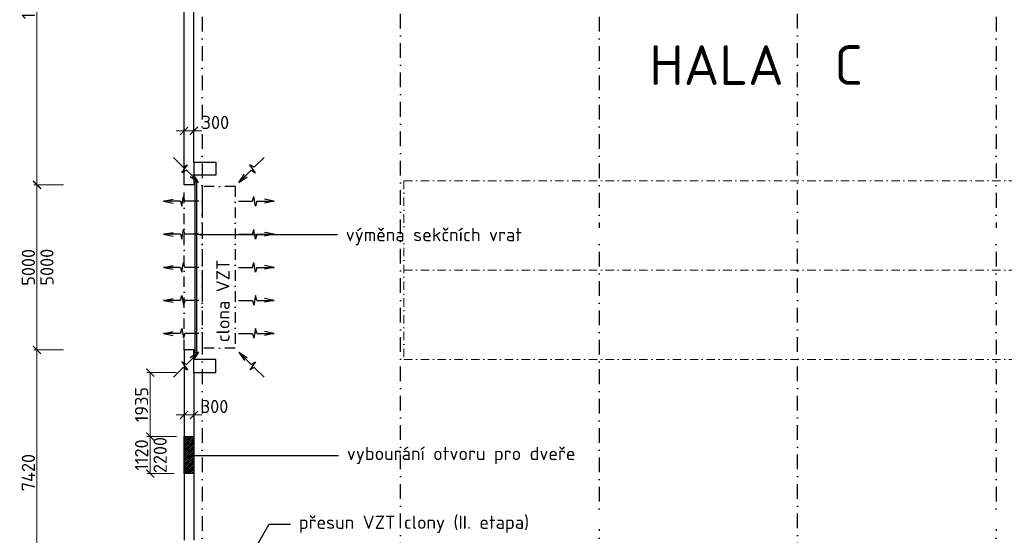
# Model space of a CAD drawing. Header units: millimetres. Extents: x -15830 to 4680139, y -28864 to 2281735.
# Tile 152 of 256: x 214411 to 244179, y 140560 to 156161. Entities that reach past the tile are written whole.
import ezdxf
from ezdxf import colors
from ezdxf.entities.mleader import LeaderData, LeaderLine
from ezdxf.enums import TextEntityAlignment as Align
from ezdxf.math import Vec2, Vec3

# ---------------------------------------------------------------- set-up
doc = ezdxf.new("R2010")
doc.units = ezdxf.units.MM
doc.linetypes.add('DASHDOT', pattern=[25.4, 12.7, -6.35, 0, -6.35])
doc.linetypes.add('ČERCHOVANÁ', pattern=[25.4, 12.7, -6.35, 0, -6.35])
doc.layers.add('0 @ 200', color=7, linetype='Continuous')
doc.styles.add('A99_kota', font='isocpeur.ttf', dxfattribs={"height": 2})
doc.styles.add('A99_popis', font='isocpeur.ttf')
doc.styles.add('ad_popis 100', font='isocpeur.ttf', dxfattribs={"height": 200})
doc.dimstyles.new('A99_kota_200 new', dxfattribs={"dimscale": 200, "dimtxt": 2, "dimasz": 1.2, "dimexe": 0.5, "dimexo": 1.5, "dimgap": 0.3, "dimtad": 1, "dimdec": 0, "dimzin": 3, "dimdsep": 46, "dimtxsty": 'A99_kota', "dimblk": 'ARCHTICK', "dimcen": 2.5, "dimazin": 2, "dimtfac": 0.75, "dimtdec": 0, "dimtmove": 2, "dimatfit": 0, "dimfxl": 0, "dimtolj": 1, "dimtzin": 0, "dimlwd": 5, "dimlwe": 5, "dimarcsym": 0})

# ---------------------------------------------------------------- blocks, each defined once
blk = doc.blocks.new('_ArchTick')
at = {"color": 0, "linetype": 'ByBlock', "const_width": 0.15}
blk.add_lwpolyline([(-0.5, -0.5), (0.5, 0.5)], dxfattribs=at)
blk = doc.blocks.new('*D384')
at = {"color": 0, "linetype": 'Continuous', "lineweight": 5, "ltscale": 10, "transparency": 16777216}
for p, q in [((215734, 164123), (214834, 164123)), ((214934, 164123), (214934, 151163)), ((215734, 151163), (214834, 151163))]:
    blk.add_line(p, q, dxfattribs=at)
at = {"layer": 'Defpoints', "color": 0, "linetype": 'Continuous', "ltscale": 10, "transparency": 16777216}
for p in [(219379, 164123), (214934, 151163), (219379, 151163)]:
    blk.add_point(p, dxfattribs=at)
at = {"color": 0, "linetype": 'Continuous', "lineweight": 5, "ltscale": 10, "transparency": 16777216, "xscale": 240, "yscale": 240, "zscale": 240}
for p, rotation in [((214934, 164123), 90), ((214934, 151163), 270)]:
    blk.add_blockref('_ArchTick', p, dxfattribs=dict(at, rotation=rotation))
at = {"color": 0, "linetype": 'Continuous', "ltscale": 10, "transparency": 16777216, "insert": (214674, 156838), "char_height": 400, "attachment_point": 5, "rotation": 90, "style": 'A99_kota'}
blk.add_mtext('\\A1;12960', dxfattribs=at)
blk = doc.blocks.new('*D385')
at = {"color": 0, "lineweight": 5, "transparency": 16777216}
for p, q in [((215734, 146168), (214834, 146168)), ((214934, 146168), (214934, 138748)), ((215734, 138748), (214834, 138748))]:
    blk.add_line(p, q, dxfattribs=at)
at = {"layer": 'Defpoints', "color": 0, "transparency": 16777216}
for p in [(219379, 146168), (214934, 138748), (219379, 138748)]:
    blk.add_point(p, dxfattribs=at)
at = {"color": 0, "lineweight": 5, "transparency": 16777216, "xscale": 240, "yscale": 240, "zscale": 240}
for p, rotation in [((214934, 146168), 90), ((214934, 138748), 270)]:
    blk.add_blockref('_ArchTick', p, dxfattribs=dict(at, rotation=rotation))
at = {"color": 0, "transparency": 16777216, "insert": (214674, 142458), "char_height": 400, "attachment_point": 5, "rotation": 90, "style": 'A99_kota'}
blk.add_mtext('\\A1;7420', dxfattribs=at)
blk = doc.blocks.new('*D449')
at = {"color": 0, "lineweight": 5, "transparency": 16777216}
for p, q in [((215734, 151168), (214834, 151168)), ((214934, 146168), (214934, 151168)), ((215734, 146168), (214834, 146168))]:
    blk.add_line(p, q, dxfattribs=at)
at = {"layer": 'Defpoints', "color": 0, "transparency": 16777216}
for p in [(214934, 151168), (219379, 151168), (219379, 146168)]:
    blk.add_point(p, dxfattribs=at)
at = {"color": 0, "lineweight": 5, "transparency": 16777216, "xscale": 240, "yscale": 240, "zscale": 240}
for p, rotation in [((214934, 151168), 90), ((214934, 146168), 270)]:
    blk.add_blockref('_ArchTick', p, dxfattribs=dict(at, rotation=rotation))
at = {"color": 0, "transparency": 16777216, "insert": (214674, 148668), "char_height": 400, "attachment_point": 5, "rotation": 90, "style": 'A99_kota'}
blk.add_mtext('\\A1;5000', dxfattribs=at)
blk = doc.blocks.new('*D145')
at = {"color": 0, "lineweight": 5, "transparency": 16777216}
for p, q in [((219379, 152798), (219139, 152798)), ((219379, 152798), (219379, 152898)), ((219379, 152798), (219679, 152798)), ((219679, 152798), (219679, 152898)), ((219679, 152798), (219919, 152798))]:
    blk.add_line(p, q, dxfattribs=at)
at = {"layer": 'Defpoints', "color": 0, "transparency": 16777216}
for p in [(219379, 152798), (219679, 152798), (219679, 152798)]:
    blk.add_point(p, dxfattribs=at)
at = {"color": 0, "lineweight": 5, "transparency": 16777216, "xscale": 240, "yscale": 240, "zscale": 240}
blk.add_blockref('_ArchTick', (219379, 152798), dxfattribs=at)
at = {"color": 0, "lineweight": 5, "transparency": 16777216, "xscale": 240, "yscale": 240, "zscale": 240, "rotation": 180}
blk.add_blockref('_ArchTick', (219679, 152798), dxfattribs=at)
at = {"color": 0, "transparency": 16777216, "insert": (220329, 153053), "char_height": 400, "attachment_point": 5, "style": 'A99_kota'}
blk.add_mtext('\\A1;300', dxfattribs=at)
blk = doc.blocks.new('*D622')
at = {"color": 0, "linetype": 'Continuous', "lineweight": 5, "ltscale": 10, "transparency": 16777216}
for p, q in [((219156, 145483), (218256, 145483)), ((218356, 145483), (218356, 143548)), ((219156, 143548), (218256, 143548))]:
    blk.add_line(p, q, dxfattribs=at)
at = {"layer": 'Defpoints', "color": 0, "linetype": 'Continuous', "ltscale": 10, "transparency": 16777216}
for p in [(219679, 145483), (218356, 143548), (219679, 143548)]:
    blk.add_point(p, dxfattribs=at)
at = {"color": 0, "linetype": 'Continuous', "lineweight": 5, "ltscale": 10, "transparency": 16777216, "xscale": 240, "yscale": 240, "zscale": 240}
for p, rotation in [((218356, 145483), 90), ((218356, 143548), 270)]:
    blk.add_blockref('_ArchTick', p, dxfattribs=dict(at, rotation=rotation))
at = {"color": 0, "linetype": 'Continuous', "ltscale": 10, "transparency": 16777216, "insert": (218096, 144516), "char_height": 400, "attachment_point": 5, "rotation": 90, "style": 'A99_kota'}
blk.add_mtext('\\A1;1935', dxfattribs=at)
blk = doc.blocks.new('*D623')
at = {"color": 0, "linetype": 'Continuous', "lineweight": 5, "ltscale": 10, "transparency": 16777216}
for p, q in [((219079, 143548), (218256, 143548)), ((218356, 143548), (218356, 142428)), ((219079, 142428), (218256, 142428))]:
    blk.add_line(p, q, dxfattribs=at)
at = {"layer": 'Defpoints', "color": 0, "linetype": 'Continuous', "ltscale": 10, "transparency": 16777216}
for p in [(219379, 143548), (218356, 142428), (219379, 142428)]:
    blk.add_point(p, dxfattribs=at)
at = {"color": 0, "linetype": 'Continuous', "lineweight": 5, "ltscale": 10, "transparency": 16777216, "xscale": 240, "yscale": 240, "zscale": 240}
for p, rotation in [((218356, 143548), 90), ((218356, 142428), 270)]:
    blk.add_blockref('_ArchTick', p, dxfattribs=dict(at, rotation=rotation))
at = {"color": 0, "linetype": 'Continuous', "ltscale": 10, "transparency": 16777216, "insert": (218096, 142988), "char_height": 400, "attachment_point": 5, "rotation": 90, "style": 'A99_kota'}
blk.add_mtext('\\A1;1120', dxfattribs=at)
blk = doc.blocks.new('*D626')
at = {"color": 0, "linetype": 'Continuous', "lineweight": 5, "ltscale": 10, "transparency": 16777216}
for p, q in [((219379, 144201), (219139, 144201)), ((219379, 144201), (219379, 144301)), ((219379, 144201), (219679, 144201)), ((219679, 144201), (219679, 144301)), ((219679, 144201), (219919, 144201))]:
    blk.add_line(p, q, dxfattribs=at)
at = {"layer": 'Defpoints', "color": 0, "linetype": 'Continuous', "ltscale": 10, "transparency": 16777216}
for p in [(219379, 144201), (219679, 144201), (219679, 144201)]:
    blk.add_point(p, dxfattribs=at)
at = {"color": 0, "linetype": 'Continuous', "lineweight": 5, "ltscale": 10, "transparency": 16777216, "xscale": 240, "yscale": 240, "zscale": 240}
blk.add_blockref('_ArchTick', (219379, 144201), dxfattribs=at)
at = {"color": 0, "linetype": 'Continuous', "lineweight": 5, "ltscale": 10, "transparency": 16777216, "xscale": 240, "yscale": 240, "zscale": 240, "rotation": 180}
blk.add_blockref('_ArchTick', (219679, 144201), dxfattribs=at)
at = {"color": 0, "linetype": 'Continuous', "ltscale": 10, "transparency": 16777216, "insert": (220304, 144458), "char_height": 400, "attachment_point": 5, "style": 'A99_kota'}
blk.add_mtext('\\A1;300', dxfattribs=at)

msp = doc.modelspace()

# ---------------------------------------------------------------- hatches: boundary and pattern name
at = {"linetype": 'Continuous', "lineweight": 0, "transparency": 33554687}
h = msp.add_hatch(dxfattribs=at)
h.set_pattern_fill('ZDIVO-PLYNOSILIK', color=30, scale=20)
h.set_pattern_definition([(45, (-86071.05, 94283.25), (-42.426407, 42.426407), []), (45, (-86042.765, 94283.25), (-42.426407, 42.426407), []), (135, (-86023.026, 94288.85), (-42.426407, -42.426407), [40, -20]), (135, (-86008.883, 94302.99), (-42.426407, -42.426407), [40, -20])])
h.paths.add_polyline_path([(219378.95, 143548.252), (219678.95, 143548.252), (219678.95, 142428.252), (219378.95, 142428.252)])

# ---------------------------------------------------------------- linework, layer by layer
at = {"linetype": 'DASHDOT', "ltscale": 35}
for p, q in [((219928.95, 194483.252), (219928.95, 120933.252)), ((231928.95, 194483.252), (231928.95, 120933.252)), ((243928.95, 194483.252), (243928.95, 89198.252))]:
    msp.add_line(p, q, dxfattribs=at)
for p, q in [((219378.95, 151163.252), (219378.95, 158413.252)), ((219678.95, 151853.252), (219678.95, 156913.252)), ((219058.843, 151995.04), (219357.613, 151696.27)), ((221799.058, 151995.04), (221500.288, 151696.27)), ((219318.378, 151528.676), (219488.737, 151771.974)), ((219449.502, 151604.381), (219318.378, 151528.676)), ((219357.613, 151696.27), (219488.737, 151771.974)), ((219449.502, 151604.381), (219817.215, 151236.668)), ((221408.399, 151604.381), (221040.686, 151236.668)), ((221539.523, 151528.676), (221369.163, 151771.974)), ((221500.288, 151696.27), (221369.163, 151771.974)), ((221408.399, 151604.381), (221539.523, 151528.676)), ((219817.215, 151236.668), (219569.021, 151402.131)), ((219817.215, 151236.668), (219651.752, 151484.862)), ((221040.686, 151236.668), (221206.149, 151484.862)), ((221040.686, 151236.668), (221288.88, 151402.131)), ((219678.95, 151168.252), (219378.95, 151168.252)), ((219378.95, 146168.252), (219378.95, 140413.252)), ((219678.95, 146168.252), (219378.95, 146168.252)), ((219678.95, 146168.252), (219378.95, 146168.252)), ((219449.502, 145732.124), (219817.215, 146099.837)), ((219817.215, 146099.837), (219569.021, 145934.374)), ((219817.215, 146099.837), (219651.752, 145851.642)), ((221408.399, 145732.124), (221040.686, 146099.837)), ((221040.686, 146099.837), (221288.88, 145934.374)), ((221040.686, 146099.837), (221206.149, 145851.642)), ((219058.843, 145341.464), (219357.613, 145640.235)), ((219318.378, 145807.828), (219488.737, 145564.53)), ((219449.502, 145732.124), (219318.378, 145807.828)), ((219357.613, 145640.235), (219488.737, 145564.53)), ((221539.523, 145807.828), (221369.163, 145564.53)), ((221500.288, 145640.235), (221369.163, 145564.53)), ((221408.399, 145732.124), (221539.523, 145807.828)), ((221799.058, 145341.464), (221500.288, 145640.235)), ((219678.95, 145483.252), (219678.95, 140413.252))]:
    msp.add_line(p, q)
at = {"color": 30, "linetype": 'ČERCHOVANÁ', "lineweight": 9, "ltscale": 20}
for p, q in [((226028.95, 151288.592), (358378.95, 151288.592)), ((226028.95, 151288.592), (226028.95, 145878.252)), ((226028.95, 148583.422), (358378.95, 148583.422)), ((226028.95, 145877.912), (358378.95, 145877.912))]:
    msp.add_line(p, q, dxfattribs=at)
at = {"linetype": 'ČERCHOVANÁ', "ltscale": 25}
for p, q in [((219378.95, 146168.252), (219378.95, 151168.252)), ((220928.95, 151118.252), (219928.95, 151118.252)), ((219928.95, 151118.252), (219928.95, 146218.252)), ((220928.95, 151118.252), (220928.95, 146218.252)), ((220928.95, 146218.252), (219928.95, 146218.252))]:
    msp.add_line(p, q, dxfattribs=at)
at = {"ltscale": 0.5}
for p, q in [((218756.45, 150668.252), (219048.95, 150726.752)), ((219276.475, 150668.252), (218756.45, 150668.252)), ((218756.45, 150668.252), (219048.95, 150609.752)), ((219276.475, 150668.252), (219315.662, 150522.002)), ((219315.662, 150522.002), (219367.238, 150814.502)), ((219406.426, 150668.252), (219367.238, 150814.502)), ((219828.95, 150668.252), (219406.426, 150668.252)), ((221028.95, 150668.252), (221451.475, 150668.252)), ((221451.475, 150668.252), (221490.662, 150814.502)), ((221542.238, 150522.002), (221490.662, 150814.502)), ((221581.426, 150668.252), (221542.238, 150522.002)), ((221581.426, 150668.252), (222101.45, 150668.252)), ((222101.45, 150668.252), (221808.95, 150726.752)), ((222101.45, 150668.252), (221808.95, 150609.752)), ((219315.662, 149522.002), (219367.238, 149814.502)), ((219406.426, 149668.252), (219367.238, 149814.502)), ((221451.475, 149668.252), (221490.662, 149814.502)), ((221542.238, 149522.002), (221490.662, 149814.502)), ((218756.45, 149668.252), (219048.95, 149726.752)), ((219276.475, 149668.252), (218756.45, 149668.252)), ((218756.45, 149668.252), (219048.95, 149609.752)), ((219276.475, 149668.252), (219315.662, 149522.002)), ((219828.95, 149668.252), (219406.426, 149668.252)), ((221028.95, 149668.252), (221451.475, 149668.252)), ((221581.426, 149668.252), (221542.238, 149522.002)), ((221581.426, 149668.252), (222101.45, 149668.252)), ((222101.45, 149668.252), (221808.95, 149726.752)), ((222101.45, 149668.252), (221808.95, 149609.752)), ((218756.45, 148668.252), (219048.95, 148726.752)), ((219276.475, 148668.252), (218756.45, 148668.252)), ((218756.45, 148668.252), (219048.95, 148609.752)), ((219276.475, 148668.252), (219315.662, 148522.002)), ((219315.662, 148522.002), (219367.238, 148814.502)), ((219406.426, 148668.252), (219367.238, 148814.502)), ((219828.95, 148668.252), (219406.426, 148668.252)), ((221028.95, 148668.252), (221451.475, 148668.252)), ((221451.475, 148668.252), (221490.662, 148814.502)), ((221542.238, 148522.002), (221490.662, 148814.502)), ((221581.426, 148668.252), (221542.238, 148522.002)), ((221581.426, 148668.252), (222101.45, 148668.252)), ((222101.45, 148668.252), (221808.95, 148726.752)), ((222101.45, 148668.252), (221808.95, 148609.752)), ((218756.45, 147668.252), (219048.95, 147726.752)), ((219276.475, 147668.252), (218756.45, 147668.252)), ((218756.45, 147668.252), (219048.95, 147609.752)), ((219276.475, 147668.252), (219315.662, 147814.502)), ((219315.662, 147814.502), (219367.238, 147522.002)), ((219406.426, 147668.252), (219367.238, 147522.002)), ((219828.95, 147668.252), (219406.426, 147668.252)), ((221028.95, 147668.252), (221451.475, 147668.252)), ((221451.475, 147668.252), (221490.662, 147522.002)), ((221542.238, 147814.502), (221490.662, 147522.002)), ((221581.426, 147668.252), (221542.238, 147814.502)), ((221581.426, 147668.252), (222101.45, 147668.252)), ((222101.45, 147668.252), (221808.95, 147726.752)), ((222101.45, 147668.252), (221808.95, 147609.752)), ((219276.475, 146668.252), (219315.662, 146814.502)), ((219315.662, 146814.502), (219367.238, 146522.002)), ((221542.238, 146814.502), (221490.662, 146522.002)), ((221581.426, 146668.252), (221542.238, 146814.502)), ((218756.45, 146668.252), (219048.95, 146726.752)), ((219276.475, 146668.252), (218756.45, 146668.252)), ((218756.45, 146668.252), (219048.95, 146609.752)), ((219406.426, 146668.252), (219367.238, 146522.002)), ((219828.95, 146668.252), (219406.426, 146668.252)), ((221028.95, 146668.252), (221451.475, 146668.252)), ((221451.475, 146668.252), (221490.662, 146522.002)), ((221581.426, 146668.252), (222101.45, 146668.252)), ((222101.45, 146668.252), (221808.95, 146726.752)), ((222101.45, 146668.252), (221808.95, 146609.752))]:
    msp.add_line(p, q, dxfattribs=at)
for points in [[(219678.95, 151853.252), (220338.95, 151853.252), (220338.95, 151453.252), (219678.95, 151453.252)], [(219678.95, 151453.252), (219678.95, 151168.252)], [(219678.95, 145883.252), (219678.95, 146168.252)], [(219678.95, 145483.252), (220338.95, 145483.252), (220338.95, 145883.252), (219678.95, 145883.252)]]:
    msp.add_lwpolyline(points)
at = {"ltscale": 2}
for points in [[(219678.95, 151853.252), (219678.95, 151453.252)], [(219678.95, 145483.252), (219678.95, 145883.252)]]:
    msp.add_lwpolyline(points, dxfattribs=at)
at = {"color": 30}
msp.add_lwpolyline([(219758.95, 146068.252), (219718.95, 146068.252), (219718.95, 151268.252), (219758.95, 151268.252)], close=True, dxfattribs=at)
msp.add_lwpolyline([(219378.95, 143548.252), (219678.95, 143548.252), (219678.95, 142428.252), (219378.95, 142428.252)], close=True)

# ---------------------------------------------------------------- texts
at = {"lineweight": 9, "ltscale": 5, "style": 'ad_popis 100'}
msp.add_text('HALA  C', height=1200, dxfattribs=at).set_placement((233448.95, 154188.252))
at = {"layer": '0 @ 200', "style": 'A99_kota'}
for s, p in [('5000', (215435.107, 148673.252)), ('clona VZT', (220756.45, 147655.752)), ('2200', (218857.607, 142988.252))]:
    msp.add_text(s, height=400, rotation=90, dxfattribs=at).set_placement(p, align=Align.CENTER)

# ---------------------------------------------------------------- dimensions: what is measured, and where the dimension line sits
at = {"layer": '0 @ 200', "linetype": 'Continuous', "ltscale": 10}
dim = msp.add_linear_dim(base=(214933.95, 151163.252), p1=(219378.95, 164123.252), p2=(219378.95, 151163.252), angle=90, dimstyle='A99_kota_200 new', override={"dimscale": 200, "dimtix": 1, "dimtofl": 1, "dimtmove": 1, "dimatfit": 1}, dxfattribs=at)
dim.commit()
dim.dimension.update_dxf_attribs({"geometry": '*D384', "text_midpoint": (214933.95, 156838.252), "dimtype": 160})
at = {"layer": '0 @ 200'}
dim = msp.add_linear_dim(base=(219678.95, 152798.252), p1=(219378.95, 152798.252), p2=(219678.95, 152798.252), dimstyle='A99_kota_200 new', override={"dimscale": 200, "dimtix": 0, "dimtofl": 1, "dimtmove": 2, "dimatfit": 0}, dxfattribs=at)
dim.commit()
dim.dimension.update_dxf_attribs({"geometry": '*D145', "text_midpoint": (220328.95, 153053.252), "dimtype": 160})
for base, p2, picture, middle in [((214933.95, 151168.252), (219378.95, 151168.252), '*D449', (214673.95, 148668.252)), ((214933.95, 138748.252), (219378.95, 138748.252), '*D385', (214673.95, 142458.252))]:
    dim = msp.add_linear_dim(base=base, p1=(219378.95, 146168.252), p2=p2, angle=90, dimstyle='A99_kota_200 new', override={"dimscale": 200, "dimtix": 1, "dimtofl": 1, "dimtmove": 1, "dimatfit": 1}, dxfattribs=at)
    dim.commit()
    dim.dimension.update_dxf_attribs({"geometry": picture, "text_midpoint": middle})
at = {"layer": '0 @ 200', "linetype": 'Continuous', "ltscale": 10}
dim = msp.add_linear_dim(base=(219678.95, 144200.752), p1=(219378.95, 144200.752), p2=(219678.95, 144200.752), dimstyle='A99_kota_200 new', override={"dimscale": 200, "dimtix": 1, "dimtofl": 1, "dimtmove": 1, "dimatfit": 1}, dxfattribs=at)
dim.commit()
dim.dimension.update_dxf_attribs({"geometry": '*D626', "text_midpoint": (220303.95, 144198.252), "dimtype": 160})

# ---------------------------------------------------------------- next in the draw order: leaders
at = {"layer": '0 @ 200', "lineweight": 9}
ml = msp.add_multileader_mtext('Standard', dxfattribs=at)
ml.set_content('\\A1;{\\C256;výměna sekčních vrat}', color=1, style='A99_popis')
ml.set_leader_properties(color=256, linetype='ByLayer', lineweight=-1)
ml.build(insert=Vec2(0, 0))
ml.multileader.update_dxf_attribs({"dogleg_length": 1, "arrow_head_size": 200, "scale": 200})
ctx = ml.context
ctx.base_point, ctx.scale, ctx.char_height, ctx.arrow_head_size, ctx.landing_gap_size, ctx.plane_origin = Vec3(224018.95, 149658.252), 200, 400, 200, 250, Vec3(223663.95, 140622.461)
notes = []
notes.append((ctx, [(0, (1, 1, 0), (223373.95, 149658.252), (1, 0), 645, [(0, [(219718.95, 149658.252)], 0, [])])]))
ctx.mtext.insert, ctx.mtext.width, ctx.mtext.defined_height, ctx.mtext.flow_direction = Vec3(224268.95, 149858.404), 3570.16624, 1693.333, 5
ctx.mtext.has_bg_fill, ctx.mtext.bg_color, ctx.mtext.bg_scale_factor, ctx.mtext.bg_transparency, ctx.mtext.use_window_bg_color = 1, -1073741824, 1, 0, 1
ml = msp.add_multileader_mtext('Standard', dxfattribs=at)
ml.set_content('\\A1;{\\C256;vybourání otvoru pro dveře}', color=1, style='A99_popis')
ml.set_leader_properties(color=256, linetype='ByLayer', lineweight=-1)
ml.build(insert=Vec2(0, 0))
ml.multileader.update_dxf_attribs({"dogleg_length": 3.225, "arrow_head_size": 200, "scale": 200})
ctx = ml.context
ctx.base_point, ctx.scale, ctx.char_height, ctx.arrow_head_size, ctx.landing_gap_size, ctx.plane_origin = Vec3(224051.45, 142975.752), 200, 400, 200, 250, Vec3(223978.95, 132129.961)
notes.append((ctx, [(0, (1, 1, 0), (223406.45, 142975.752), (1, 0), 645, [(0, [(219478.95, 142975.985)], 0, [])])]))
ctx.mtext.insert, ctx.mtext.flow_direction = Vec3(224301.45, 143235.752), 5
ctx.mtext.has_bg_fill, ctx.mtext.bg_color, ctx.mtext.bg_scale_factor, ctx.mtext.bg_transparency, ctx.mtext.use_window_bg_color = 1, -1073741824, 1, 0, 1
for ctx, leaders in notes:
    for number, flags, end, landing, length, lines in leaders:
        leader = LeaderData()
        leader.index, (leader.has_last_leader_line, leader.has_dogleg_vector, leader.attachment_direction) = number, flags
        leader.last_leader_point, leader.dogleg_vector, leader.dogleg_length = Vec3(end), Vec3(landing), length
        for number, points, colour, breaks in lines:
            line = LeaderLine()
            line.index, line.vertices, line.color, line.breaks = number, Vec3.list(points), colors.encode_raw_color(colour), breaks
            leader.lines.append(line)
        ctx.leaders.append(leader)

# ---------------------------------------------------------------- next in the draw order: dimensions: what is measured, and where the dimension line sits
at = {"layer": '0 @ 200', "linetype": 'Continuous', "ltscale": 10}
for base, p1, p2, picture, middle in [((218356.45, 143548.252), (219678.95, 145483.252), (219678.95, 143548.252), '*D622', (218096.45, 144515.752)), ((218356.45, 142428.252), (219378.95, 143548.252), (219378.95, 142428.252), '*D623', (218096.45, 142988.252))]:
    dim = msp.add_linear_dim(base=base, p1=p1, p2=p2, angle=90, dimstyle='A99_kota_200 new', override={"dimscale": 200, "dimtix": 1, "dimtofl": 1, "dimtmove": 1, "dimatfit": 1}, dxfattribs=at)
    dim.commit()
    dim.dimension.update_dxf_attribs({"geometry": picture, "text_midpoint": middle})

# ---------------------------------------------------------------- next in the draw order: leaders
at = {"layer": '0 @ 200', "lineweight": 9}
ml = msp.add_multileader_mtext('Standard', dxfattribs=at)
ml.set_content('\\A1;{\\C256;přesun VZT clony (II. etapa)}', color=1, style='A99_popis')
ml.set_leader_properties(color=256, linetype='ByLayer', lineweight=-1)
ml.build(insert=Vec2(0, 0))
ml.multileader.update_dxf_attribs({"dogleg_length": 3.225, "arrow_head_size": 100, "scale": 200})
ctx = ml.context
ctx.base_point, ctx.scale, ctx.char_height, ctx.arrow_head_size, ctx.landing_gap_size, ctx.plane_origin = Vec3(222598.95, 140895.601), 200, 400, 100, 250, Vec3(218343.95, 133259.961)
notes = []
notes.append((ctx, [(0, (1, 1, 0), (221953.95, 140895.601), (1, 0), 645, [(0, [(220731.45, 138798.252)], 0, [])])]))
ctx.mtext.insert, ctx.mtext.width, ctx.mtext.defined_height, ctx.mtext.flow_direction = Vec3(222848.95, 141155.601), 8159.94305, 8.467, 5
ctx.mtext.has_bg_fill, ctx.mtext.bg_color, ctx.mtext.bg_scale_factor, ctx.mtext.bg_transparency, ctx.mtext.use_window_bg_color = 1, -1073741824, 1, 0, 1
for ctx, leaders in notes:
    for number, flags, end, landing, length, lines in leaders:
        leader = LeaderData()
        leader.index, (leader.has_last_leader_line, leader.has_dogleg_vector, leader.attachment_direction) = number, flags
        leader.last_leader_point, leader.dogleg_vector, leader.dogleg_length = Vec3(end), Vec3(landing), length
        for number, points, colour, breaks in lines:
            line = LeaderLine()
            line.index, line.vertices, line.color, line.breaks = number, Vec3.list(points), colors.encode_raw_color(colour), breaks
            leader.lines.append(line)
        ctx.leaders.append(leader)

# ---------------------------------------------------------------- next in the draw order: linework, layer by layer
at = {"linetype": 'DASHDOT', "ltscale": 35}
for points in [[(225928.95, 116773.252), (225928.95, 178660.752)], [(237928.95, 116773.252), (237928.95, 178660.752)]]:
    msp.add_lwpolyline(points, dxfattribs=at)

doc.saveas('drawing.dxf')
